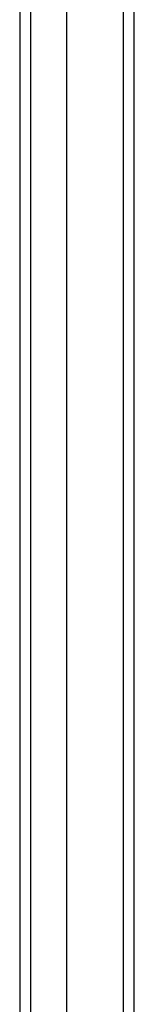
# Model space of a CAD drawing. Header units: inches. Extents: x 0 to 144, y -11 to 93.
# Tile 19 of 53: x 81.019 to 81.885, y 42.933 to 50.415. Entities that reach past the tile are written whole.
import ezdxf

# ---------------------------------------------------------------- set-up
doc = ezdxf.new("R2010")
doc.units = ezdxf.units.IN
doc.header["$LTSCALE"] = 8.616264
doc.header["$MEASUREMENT"] = 0
doc.layers.add('Visible Edges(ANSI)', color=7, linetype='Continuous', lineweight=25)
doc.layers.add('Visible Tangent Edges(ANSI)', color=7, linetype='Continuous', lineweight=25)

msp = doc.modelspace()

# ---------------------------------------------------------------- linework, layer by layer
at = {"layer": 'Visible Edges(ANSI)'}
for p, q in [((81.8852, 39.185), (81.8852, 59.019)), ((81.3733, 58.3155), (81.3733, 39.8884)), ((81.0189, 58.2058), (81.0189, 39.9982))]:
    msp.add_line(p, q, dxfattribs=at)
at = {"layer": 'Visible Tangent Edges(ANSI)'}
for p, q in [((81.8012, 59.019), (81.8012, 39.185)), ((81.103, 39.8832), (81.103, 58.3208))]:
    msp.add_line(p, q, dxfattribs=at)

doc.saveas('drawing.dxf')
